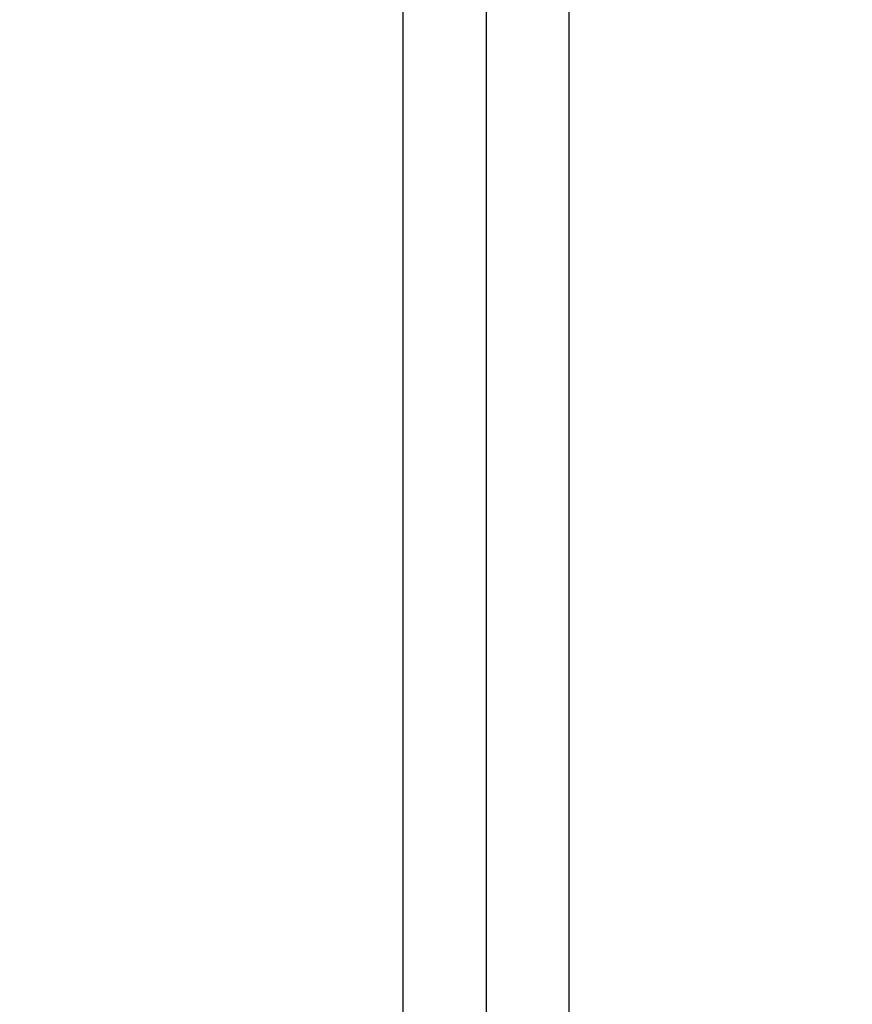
# Model space of a CAD drawing. Header units: millimetres. Extents: x -29 to 120, y -194 to 1.
# Tile 236 of 256: x 23.28 to 24.28, y -174.26 to -173.07. Entities that reach past the tile are written whole.
import ezdxf

# ---------------------------------------------------------------- set-up
doc = ezdxf.new("R2010")
doc.units = ezdxf.units.MM
doc.layers.add('EXTERIOR COLOR', color=7, linetype='Continuous')

msp = doc.modelspace()

# ---------------------------------------------------------------- linework, layer by layer
at = {"layer": 'EXTERIOR COLOR'}
msp.add_line((23.8381, -171.3064, 593.465), (23.8381, -184.3064, 593.465), dxfattribs=at)
for points, knots in [([(10.5571, -174.1122, 514.4922), (10.7861, -173.7353, 514.4922), (12.2383, -171.308, 514.4922), (14.864, -166.4711, 514.4922), (18.2096, -159.1496, 514.4922), (21.3412, -150.7244, 514.4922), (24.1154, -141.0779, 514.4922), (26.4394, -130.0245, 514.4922), (28.208, -117.4169, 514.4922), (29.0246, -105.9818, 514.4922), (29.155, -98.7607, 514.4922), (29.155, -96.3064, 514.4922)], [-81.015719, -81.015719, -81.015719, -81.015719, -79.672766, -72.411228, -64.336851, -55.327418, -45.278019, -34.140095, -21.516279, -7.312884, 0, 0, 0, 0]), ([(29.155, -96.3064, 512.4922), (29.155, -98.7607, 512.4922), (29.0246, -105.9818, 512.4922), (28.208, -117.4169, 512.4922), (26.4394, -130.0245, 512.4922), (24.1154, -141.0779, 512.4922), (21.3412, -150.7244, 512.4922), (18.2096, -159.1496, 512.4922), (14.864, -166.4711, 512.4922), (12.2383, -171.308, 512.4922), (10.7861, -173.7353, 512.4922), (10.5571, -174.1122, 512.4922)], [-81.015717, -81.015717, -81.015717, -81.015717, -73.702833, -59.499438, -46.875623, -35.737699, -25.688301, -16.678868, -8.60449, -1.342953, 0, 0, 0, 0]), ([(29.155, -96.3064, 513.4922), (29.155, -98.7607, 513.4922), (29.0246, -105.9818, 513.4922), (28.208, -117.4169, 513.4922), (26.4394, -130.0245, 513.4922), (24.1154, -141.0779, 513.4922), (21.3412, -150.7244, 513.4922), (18.2096, -159.1496, 513.4922), (14.864, -166.4711, 513.4922), (12.2383, -171.308, 513.4922), (10.7861, -173.7353, 513.4922), (10.5571, -174.1122, 513.4922)], [1.608411, 1.608411, 1.608411, 1.608411, 8.921177, 23.124344, 35.747956, 46.885701, 56.934937, 65.944225, 74.018473, 81.279893, 82.622825, 82.622825, 82.622825, 82.622825]), ([(24.2634, -139.2844, 553.8486), (24.0937, -140.0061, 553.8486), (23.1303, -143.9702, 553.8486), (21.1758, -150.7489, 553.8486), (18.0496, -159.1458, 553.8486), (14.7114, -166.4421, 553.8486), (12.0562, -171.3304, 553.8486), (10.5664, -173.8126, 553.8486), (10.2973, -174.2527, 553.8486)], [4.983278, 4.983278, 4.983278, 4.983278, 7.207482, 17.228549, 26.209258, 34.260966, 41.501438, 43.073135, 43.073135, 43.073135, 43.073135]), ([(16.0598, -174.6764, 577.1912), (16.1449, -174.6673, 577.5021), (16.5378, -174.629, 578.8049), (17.4597, -174.5614, 580.9894), (19.046, -174.4736, 583.4147), (21.201, -174.3857, 585.4244), (23.6877, -174.2979, 586.8547), (26.3864, -174.2101, 587.5868), (29.2159, -174.1222, 588.1588), (32.1895, -174.0344, 588.5855), (35.2524, -173.9466, 588.8224), (38.3773, -173.8587, 588.8698), (41.2297, -173.7792, 588.7075), (43.0252, -173.7289, 588.543), (43.7753, -173.7079, 588.4732)], [64.637211, 64.637211, 64.637211, 64.637211, 65.602959, 68.726909, 71.85086, 74.97481, 78.09876, 81.222711, 84.346661, 87.470612, 90.594562, 93.718512, 96.842463, 99.083701, 99.083701, 99.083701, 99.083701])]:
    msp.add_open_spline(points, degree=3, knots=knots, dxfattribs=at)
for points in [[(23.7379, -184.3064, 592.3194), (23.7379, -171.3064, 592.3194)], [(23.9383, -184.3064, 594.6106), (23.9383, -171.3064, 594.6106)]]:
    msp.add_open_spline(points, degree=1, dxfattribs=at)

doc.saveas('drawing.dxf')
